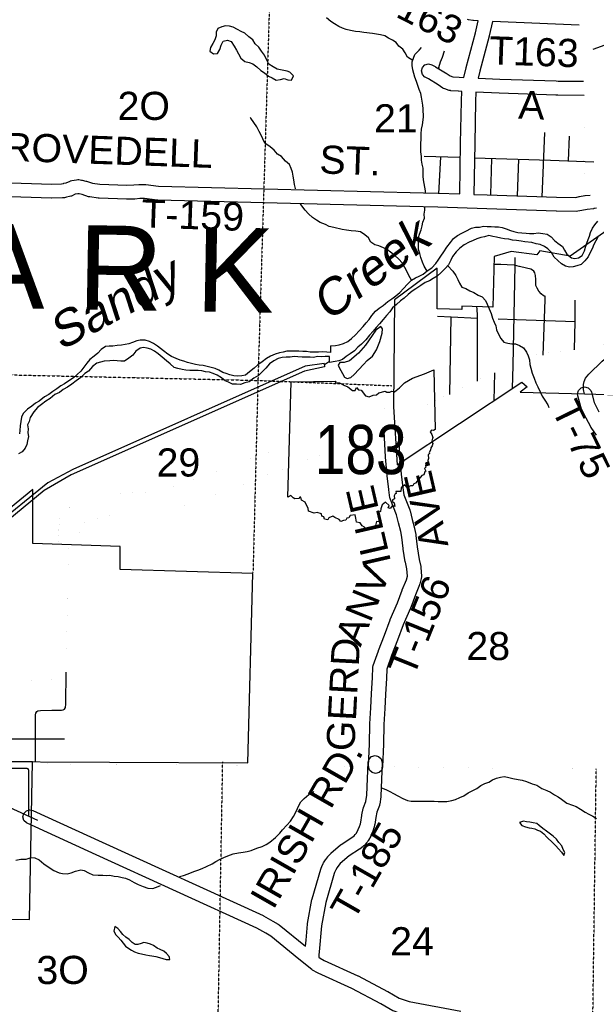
# Model space of a CAD drawing. Header units: feet. Extents: x 0 to 202804, y -79218 to 133300.
# Tile 15 of 27: x 99323 to 107522, y 7076 to 21081. Entities that reach past the tile are written whole.
import ezdxf
from ezdxf.enums import TextEntityAlignment as Align

# ---------------------------------------------------------------- set-up
doc = ezdxf.new("R2010")
doc.units = ezdxf.units.FT
doc.header["$MEASUREMENT"] = 0
doc.linetypes.add('HIDDEN2', pattern=[0.1875, 0.125, -0.0625])
doc.linetypes.add('PHANTOM', pattern=[2.5, 1.25, -0.25, 0.25, -0.25, 0.25, -0.25])
for name, color, linetype in [('62', 7, 'Continuous'), ('COUNTY-LINE', 5, 'PHANTOM'), ('COUNTY-RD', 7, 'Continuous'), ('HTEXT', 3, 'Continuous'), ('INCORPORATED', 3, 'Continuous'), ('INCORPORATION', 3, 'Continuous'), ('RT-MKR', 7, 'Continuous'), ('SECTION', 8, 'HIDDEN2'), ('SECTION-TEXT', 8, 'Continuous'), ('STATE-FEDERAL', 2, 'Continuous'), ('STREET-RURAL', 14, 'Continuous'), ('STREET-URBAN', 15, 'Continuous'), ('TR-TEXT', 6, 'Continuous'), ('TWP-RD', 6, 'Continuous'), ('WATER-TEXT', 1, 'Continuous'), ('WATERWAY', 14, 'Continuous')]:
    doc.layers.add(name, color=color, linetype=linetype)
doc.styles.add('Arial', font='arial.ttf')

# ---------------------------------------------------------------- blocks, each defined once
blk = doc.blocks.new('SR2')
at = {"layer": '62', "color": 0, "linetype": 'Continuous'}
blk.add_line((-813, -543), (-773, 884), dxfattribs=at)
for points in [[(-773, 884), (-219, 893), (-228, 876), (-175, 872), (-120, 842), (-73, 823), (-15, 777), (19, 778), (33, 815), (60, 786), (91, 781), (145, 713), (190, 698), (243, 722), (283, 725), (312, 749), (388, 768), (409, 756), (449, 759), (470, 768), (505, 760), (567, 812), (630, 873), (728, 931), (874, 985), (990, 1034), (1006, 294)], [(1006, 294), (989, 283), (963, 288), (945, 267), (967, 233), (977, 196), (968, 156), (977, 122), (971, 94), (954, 67), (949, 40), (934, 12), (936, -3), (922, -16), (924, -62), (918, -88), (920, -110), (898, -115), (903, -134), (889, -148), (892, -172), (876, -188), (892, -219), (879, -229), (869, -266), (841, -274), (785, -343), (765, -369), (742, -376), (730, -403), (703, -403), (661, -421), (634, -389), (587, -428), (582, -472), (522, -471), (524, -494), (511, -500), (499, -523), (506, -563), (478, -573), (481, -596), (499, -610), (507, -655), (478, -646), (453, -683), (428, -674), (437, -643), (394, -605), (354, -635), (334, -684), (333, -717), (304, -737), (323, -783), (319, -815), (320, -845), (283, -844), (260, -926)], [(260, -926), (195, -942), (151, -951), (135, -914), (103, -895), (82, -857), (36, -852), (25, -800), (20, -759), (-43, -769), (-61, -795), (-83, -801), (-96, -827), (-126, -829), (-159, -841), (-180, -816), (-234, -791), (-258, -778), (-308, -798), (-319, -822), (-359, -812), (-369, -785), (-393, -777), (-398, -748), (-450, -733), (-490, -739), (-559, -716), (-564, -679), (-588, -633), (-600, -602), (-644, -577), (-653, -540), (-667, -541), (-680, -556), (-729, -563), (-749, -548), (-776, -522), (-813, -543)]]:
    blk.add_lwpolyline(points, dxfattribs=at)
at = {"layer": 'RT-MKR', "color": 0, "linetype": 'Continuous'}
blk.add_lwpolyline([(-773, 884), (-219, 893), (-228, 876), (-175, 872), (-120, 842), (-73, 823), (-15, 777), (19, 778), (33, 815), (60, 786), (91, 781), (145, 713), (190, 698), (243, 722), (283, 725), (312, 749), (388, 768), (409, 756), (449, 759), (470, 768), (505, 760), (567, 812), (630, 873), (728, 931), (874, 985), (990, 1034), (1006, 294), (1006, 294), (989, 283), (963, 288), (945, 267), (967, 233), (977, 196), (968, 156), (977, 122), (971, 94), (954, 67), (949, 40), (934, 12), (936, -3), (922, -16), (924, -62), (918, -88), (920, -110), (898, -115), (903, -134), (889, -148), (892, -172), (876, -188), (892, -219), (879, -229), (869, -266), (841, -274), (785, -343), (765, -369), (742, -376), (730, -403), (703, -403), (661, -421), (634, -389), (587, -428), (582, -472), (522, -471), (524, -494), (511, -500), (499, -523), (506, -563), (478, -573), (481, -596), (499, -610), (507, -655), (478, -646), (453, -683), (428, -674), (437, -643), (394, -605), (354, -635), (334, -684), (333, -717), (304, -737), (323, -783), (319, -815), (320, -845), (283, -844), (260, -926), (260, -926), (195, -942), (151, -951), (135, -914), (103, -895), (82, -857), (36, -852), (25, -800), (20, -759), (-43, -769), (-61, -795), (-83, -801), (-96, -827), (-126, -829), (-159, -841), (-180, -816), (-234, -791), (-258, -778), (-308, -798), (-319, -822), (-359, -812), (-369, -785), (-393, -777), (-398, -748), (-450, -733), (-490, -739), (-559, -716), (-564, -679), (-588, -633), (-600, -602), (-644, -577), (-653, -540), (-667, -541), (-680, -556), (-729, -563), (-749, -548), (-776, -522), (-813, -543), (-813, -543), (-773, 884)], close=True, dxfattribs=at)
at = {"layer": 'RT-MKR', "color": 0}
blk.add_point((88, 48), dxfattribs=at)

msp = doc.modelspace()

# ---------------------------------------------------------------- linework, layer by layer
at = {"layer": 'COUNTY-LINE', "const_width": 0.04, "flags": 128}
for points in [[(81256, 10685), (84217, 10644), (88211, 10614), (91817, 10612), (91817, 10612), (96563, 10542), (100161, 10490), (103226, 10473), (106485, 10429), (109548, 10413), (110697, 10405), (113037, 10393), (113037, 10393), (113142, 13755), (113142, 13755), (113210, 15931), (113446, 24160), (113692, 34091), (113770, 37023), (113770, 37023), (124395, 36690), (124451, 39212), (124451, 39212), (128703, 39218), (134010, 39198), (139719, 39172), (144933, 39160), (148816, 39181), (155366, 39206), (155366, 39206), (158658, 39232), (170543, 39245), (179584, 39344), (181100, 39362), (181100, 39362), (183377, 39388), (186475, 39412), (186475, 39412), (189805, 39452), (191951, 39444), (197236, 39548), (202510, 39649)], [(0, 3181), (6697, 4260), (11656, 5063), (19717, 6365), (19717, 6365), (26451, 7410), (26451, 7410), (30171, 7985), (38972, 9411), (38972, 9411), (41329, 9792), (45664, 10441), (48836, 10923), (49821, 11061), (50324, 11418), (51095, 12961), (51419, 13755), (51419, 13755), (51923, 14993), (52295, 15498), (52822, 15558), (53347, 15445), (53856, 15393), (54375, 15143), (54881, 15001), (55402, 14981), (56999, 14451), (57510, 14364), (58018, 14336), (58521, 14144), (59028, 13742), (59028, 13742), (59381, 13235), (59308, 12719), (58798, 12427), (58281, 12315), (57774, 12142), (56754, 11316), (56244, 11031), (55938, 10777), (59629, 10733), (59629, 10733), (63670, 10735), (65641, 10735), (65641, 10735), (66736, 10734), (76601, 10718), (79757, 10706), (84217, 10644), (88211, 10614), (91817, 10612), (91817, 10612), (96563, 10542), (100161, 10490), (103226, 10473), (106485, 10429), (109548, 10413), (110697, 10405), (113037, 10393), (113037, 10393), (113142, 13755), (113142, 13755), (113210, 15931), (113446, 24160), (113692, 34091), (113770, 37023), (113770, 37023), (124395, 36690), (124451, 39212), (124451, 39212), (128703, 39218), (134010, 39198), (139719, 39172), (144933, 39160), (148816, 39181), (155366, 39206), (155366, 39206), (158658, 39232), (165930, 39240)]]:
    msp.add_lwpolyline(points, dxfattribs=at)
at = {"layer": 'COUNTY-RD'}
for points in [[(99428, 9651), (99420, 9655), (99383, 9691), (99370, 9741), (99383, 9791), (99419, 9828), (99469, 9842), (99511, 9832), (100495, 9381), (100495, 9381), (102783, 8340), (102791, 8335), (102791, 8335), (102923, 8260), (102923, 8260), (102998, 8217), (102998, 8217), (103012, 8208), (103387, 7901), (103395, 7990)], [(104732, 6947), (104646, 6977), (104629, 6985), (104629, 6985), (104460, 7083), (104047, 7301), (103566, 7518), (103557, 7522), (103556, 7523), (103487, 7564), (103487, 7564), (103475, 7572), (103293, 7719), (103293, 7719), (103293, 7719), (102892, 8047), (102824, 8086), (102824, 8086), (102824, 8086), (102696, 8160), (100412, 9200), (100412, 9200), (100412, 9200), (99428, 9651)], [(103578, 7782), (103575, 7748), (103595, 7732), (103653, 7698), (104132, 7483), (104137, 7480), (104138, 7480), (104555, 7259), (104558, 7257), (104559, 7257), (104721, 7163), (104860, 7114), (105598, 6978)]]:
    msp.add_lwpolyline(points, dxfattribs=at)
at = {"layer": 'INCORPORATED', "linetype": 'Continuous'}
msp.add_lwpolyline([(107814, 18180), (107148, 17717), (106717, 17792), (106678, 17737), (106312, 17784), (106068, 17713), (106053, 16994), (105612, 17005), (105610, 16959), (105257, 16970), (105259, 17546), (104651, 17097), (104639, 15576), (104692, 14748), (104692, 14748), (106465, 15923), (106540, 15861), (106438, 15781), (107356, 15758), (108658, 15722)], dxfattribs=at)
msp.add_lwpolyline([(95797, 10573), (98628, 10531), (102568, 10512), (102568, 10512), (102636, 13205), (100752, 13262), (100754, 13587), (99509, 13631), (99511, 14398), (98869, 13878), (98472, 13556), (98184, 13325), (97705, 12924), (97346, 12743), (97032, 12518), (96714, 12422), (96175, 11763), (95704, 10629), (95797, 10573)], close=True, dxfattribs=at)
at = {"layer": 'INCORPORATION'}
for points in [[(95797, 10573), (98628, 10531), (102568, 10512), (102568, 10512), (102636, 13205), (100752, 13262), (100754, 13587), (99509, 13631), (99511, 14398), (98869, 13878), (98472, 13556), (98184, 13325), (97705, 12924), (97346, 12743), (97032, 12518), (96714, 12422), (96175, 11763), (95704, 10629), (95797, 10573)], [(95881, 10570), (96557, 10084), (96776, 9568), (96794, 8294), (96794, 8294), (99463, 8281), (99505, 10524), (99505, 10524), (95881, 10570)]]:
    msp.add_lwpolyline(points, close=True, dxfattribs=at)
at = {"layer": 'SECTION', "flags": 128}
msp.add_lwpolyline([(103223, 32023), (103014, 26655), (102873, 21262), (102711, 15964), (102640, 13220)], dxfattribs=at)
at = {"layer": 'SECTION'}
for points in [[(91973, 16219), (97324, 16071), (102711, 15950), (104611, 15875)], [(101725, -20662), (101771, -15308), (101771, -15308), (101809, -10056), (101809, -10056), (101883, -4708), (101883, -4708), (101971, 592), (101990, 1006), (102128, 5915), (102128, 5915), (102210, 10526)], [(106998, -20828), (106986, -15467), (106986, -15467), (107036, -12924), (107059, -11764), (107090, -10228), (107090, -10228), (107246, -4924), (107246, -4924), (107353, 29), (107410, 1557), (107458, 5774), (107458, 5774), (107521, 10424)]]:
    msp.add_lwpolyline(points, dxfattribs=at)
at = {"layer": 'STATE-FEDERAL', "linetype": 'Continuous', "const_width": 0.05}
for points in [[(107340, 20204), (107335, 20327), (107328, 20647), (107277, 21003)], [(107360, 19681), (107348, 20004)], [(107437, 18587), (107388, 18696), (107362, 18868), (107334, 19049), (107360, 19693)], [(107276, 16402), (108300, 16559), (108541, 16606)], [(104647, 15447), (105065, 15584), (105438, 15755), (105817, 15947), (106336, 16194), (106522, 16280), (106759, 16332), (107215, 16392), (107276, 16402)], [(99868, 13619), (99890, 14002), (100059, 14170), (100256, 14252), (100454, 14315), (100613, 14326), (100834, 14350), (101092, 14353), (101213, 14341), (101265, 14352), (101988, 14601), (104639, 15604)], [(100168, 13611), (100183, 13870), (100229, 13916), (100360, 13970), (100510, 14018), (100640, 14027), (100852, 14050), (101080, 14052), (101228, 14038), (101344, 14061), (102090, 14319), (104506, 15233)], [(99984, 11903), (100018, 13613)], [(99526, 11687), (99821, 11692), (99875, 11688), (99911, 11701), (99961, 11733), (99977, 11764), (99986, 11808), (99984, 11903)], [(98334, 11667), (99526, 11687)]]:
    msp.add_lwpolyline(points, dxfattribs=at)
at = {"layer": 'STATE-FEDERAL', "color": 2, "linetype": 'Continuous'}
for points in [[(99868, 13628, 0.05, 0.05, 0), (99890, 14002, 0.05, 0.05, 0), (100059, 14170, 0.05, 0.05, 0), (100256, 14252, 0.05, 0.05, 0), (100454, 14315, 0.05, 0.05, 0), (100613, 14326, 0.05, 0.05, 0), (100834, 14350, 0.05, 0.05, 0), (101092, 14353, 0.05, 0.05, 0), (101213, 14341, 0.05, 0.05, 0), (101265, 14352, 0.05, 0.05, 0), (101988, 14601, 0.05, 0.05, 0), (102994, 14982, 0.05, 0.05, 0)], [(100168, 13611, 0.05, 0.05, 0), (100183, 13870, 0.05, 0.05, 0), (100229, 13916, 0.05, 0.05, 0), (100360, 13970, 0.05, 0.05, 0), (100510, 14018, 0.05, 0.05, 0), (100640, 14027, 0.05, 0.05, 0), (100852, 14050, 0.05, 0.05, 0), (101080, 14052, 0.05, 0.05, 0), (101228, 14038, 0.05, 0.05, 0), (101344, 14061, 0.05, 0.05, 0), (102090, 14319, 0.05, 0.05, 0), (103100, 14701, 0.05, 0.05, 0)]]:
    msp.add_lwpolyline(points, format="xyseb", dxfattribs=at)
at = {"layer": 'STATE-FEDERAL', "color": 2, "linetype": 'Continuous', "const_width": 0.05}
msp.add_lwpolyline([(99984, 11903), (100018, 13620)], dxfattribs=at)
at = {"layer": 'STREET-RURAL'}
for points in [[(107478, 20660), (108067, 20875)], [(105286, 20387), (105284, 20403), (105308, 20480), (105334, 20549), (105363, 20638)], [(106783, 19478), (106748, 18557)], [(107127, 19072), (107140, 19426)], [(105075, 19140), (105577, 19123)], [(105306, 19132), (105276, 18602)], [(105785, 19117), (106869, 19081)], [(106022, 18594), (106038, 19108)], [(106402, 18575), (106419, 19096)], [(106869, 19081), (107485, 19061)], [(99451, 9750), (99455, 10393), (99452, 10408), (99448, 10417), (99438, 10431)]]:
    msp.add_lwpolyline(points, dxfattribs=at)
at = {"layer": 'STREET-URBAN'}
for points in [[(106366, 17590), (106368, 17700)], [(106429, 17569), (106424, 17570), (106358, 17589), (106256, 17592), (106163, 17601), (106066, 17599)], [(106339, 16164), (106366, 17590)], [(106652, 17463), (106648, 17479), (106632, 17505), (106614, 17517), (106593, 17530), (106531, 17545), (106429, 17569)], [(106793, 17098), (106795, 17146), (106784, 17149), (106773, 17155), (106740, 17183), (106705, 17219), (106681, 17261), (106664, 17300), (106660, 17316), (106661, 17383), (106658, 17443), (106652, 17463)], [(106766, 16311), (106793, 17098)], [(107211, 16386), (107220, 16786), (107222, 17091)], [(105835, 15938), (105832, 16872), (105827, 16962), (105825, 17000)], [(105262, 16862), (105456, 16853), (105833, 16836)], [(105439, 15751), (105456, 16853)], [(106128, 16826), (106388, 16817)], [(106388, 16817), (106804, 16802)], [(106804, 16802), (107220, 16786)], [(107356, 15758), (107344, 15795), (107339, 15823), (107338, 15892), (107348, 15936), (107367, 15982), (107414, 16039), (107604, 16224), (107636, 16246), (107649, 16254)], [(106332, 15835), (106339, 16164)], [(106069, 15661), (106078, 16059)], [(99546, 10527), (99548, 11194), (99553, 11218), (99568, 11239), (99583, 11249), (99618, 11257), (99916, 11259), (99939, 11264), (99962, 11276), (99972, 11296), (99977, 11347), (99984, 11798)], [(99778, 11259), (99916, 11259), (99939, 11264), (99962, 11276), (99972, 11296), (99977, 11347), (99984, 11798)], [(99546, 10527), (99548, 11194), (99553, 11218), (99568, 11239), (99583, 11249), (99618, 11257), (99778, 11259)], [(98132, 10852), (99960, 10853)], [(98309, 10853), (99960, 10853)], [(99039, 10436), (99426, 10433), (99438, 10431)], [(98299, 10348), (98592, 10144), (99575, 9693)]]:
    msp.add_lwpolyline(points, dxfattribs=at)
at = {"layer": 'TWP-RD', "linetype": 'Continuous'}
for points in [[(105135, 20238), (105088, 20263), (105086, 20265), (105049, 20302), (105036, 20352), (105049, 20402), (105086, 20438), (105136, 20452), (105183, 20440), (105232, 20413), (105235, 20412), (105237, 20411), (105380, 20323), (105380, 20323), (105385, 20320), (105442, 20281), (105480, 20269), (105574, 20262), (105638, 20259), (105672, 20397), (105672, 20398), (105672, 20399), (105805, 20895), (105843, 21064), (105777, 21068), (105776, 21068), (105765, 21069), (105705, 21080), (105691, 21085)], [(107277, 21003), (106046, 21054), (106000, 20849), (105999, 20848), (105999, 20846), (105866, 20349), (105841, 20250), (106150, 20236), (106951, 20209), (106952, 20209), (106978, 20208), (107340, 20204)], [(99056, 18767), (99780, 18742), (99917, 18745), (99941, 18752), (99948, 18753), (99952, 18754), (99986, 18760), (100039, 18785), (100047, 18787), (100065, 18794), (100131, 18805), (100148, 18807), (100163, 18806), (100203, 18800), (100206, 18799), (100211, 18798), (100263, 18786), (100267, 18784), (100271, 18784), (100357, 18756), (100463, 18741), (100848, 18728), (100945, 18730), (101017, 18737), (101027, 18737), (101028, 18737), (101103, 18737), (101103, 18737), (101103, 18737), (101104, 18737), (101104, 18737), (101115, 18736), (101299, 18714), (105064, 18619), (105273, 18614), (105273, 18614), (105274, 18614), (105581, 18603), (105593, 19325), (105593, 19326), (105604, 19922), (105604, 19922), (105604, 19925), (105611, 20060), (105563, 20062), (105563, 20062), (105560, 20062), (105453, 20071), (105447, 20072), (105431, 20075), (105368, 20095), (105348, 20104), (105342, 20108), (105274, 20154), (105135, 20238)], [(106972, 20008), (106945, 20009), (106945, 20009), (106143, 20036), (106143, 20036), (106142, 20036), (105811, 20051), (105804, 19916), (105793, 19322), (105793, 19322), (105780, 18596), (105971, 18589), (105971, 18589), (106957, 18555), (107230, 18554), (107278, 18564), (107280, 18564), (107281, 18564), (107361, 18578), (107364, 18578), (107365, 18579), (107437, 18587)], [(107348, 20004), (106974, 20008), (106974, 20008), (106972, 20008)], [(107523, 18398), (107489, 18393), (107485, 18392), (107484, 18392), (107392, 18380), (107316, 18367), (107259, 18356), (107239, 18354), (107239, 18354), (106955, 18355), (106955, 18355), (106952, 18355), (105964, 18389), (105964, 18389), (105964, 18389), (105268, 18414), (105059, 18419), (101289, 18514), (101288, 18514), (101279, 18515), (101097, 18537), (101032, 18537), (100961, 18530), (100953, 18530), (100953, 18530), (100848, 18528), (100847, 18528), (100843, 18528), (100451, 18542), (100450, 18542), (100441, 18543), (100321, 18559), (100314, 18561), (100303, 18563), (100213, 18592), (100169, 18603), (100149, 18606), (100113, 18599), (100059, 18573), (100050, 18571), (100032, 18565), (99989, 18558), (99958, 18549), (99936, 18546), (99934, 18546), (99782, 18542), (99779, 18542), (99776, 18542), (99050, 18567)], [(107307, 15561), (107301, 15575), (107260, 15732), (107256, 15758), (107270, 15808), (107306, 15844), (107356, 15858), (107406, 15844), (107443, 15808), (107453, 15783), (107492, 15636), (107559, 15502)], [(107523, 15169), (107448, 15280), (107444, 15286), (107442, 15290), (107380, 15411), (107380, 15411), (107380, 15412), (107308, 15557), (107307, 15561)], [(104698, 15306), (104706, 15246), (104706, 15239), (104706, 15238), (104723, 14875), (104745, 14617), (104770, 14422), (104784, 14321), (104870, 14108), (104871, 14103), (104875, 14094), (104904, 13974), (104938, 13847), (104938, 13844), (104939, 13842), (104956, 13758), (104957, 13749), (104958, 13746), (104973, 13582), (105003, 13403), (105025, 13303), (105026, 13292), (105026, 13290), (105036, 13165), (105036, 13158), (105033, 13132), (105012, 13056), (105009, 13048), (105008, 13044), (104949, 12898), (104884, 12718), (104882, 12713), (104882, 12712), (104778, 12472), (104696, 12256), (104695, 12255), (104695, 12255), (104611, 12038), (104543, 11844), (104537, 11714), (104537, 11714), (104537, 11713), (104524, 11481), (104524, 11481), (104514, 11282), (104514, 11282), (104503, 11055), (104496, 10776), (104496, 10776), (104496, 10775), (104484, 10454), (104471, 10408), (104434, 10371), (104384, 10358), (104334, 10371), (104298, 10408), (104284, 10458), (104284, 10461), (104296, 10782)], [(104592, 12545), (104593, 12548), (104593, 12549), (104697, 12788), (104761, 12967), (104762, 12970), (104763, 12971), (104821, 13114), (104835, 13167), (104827, 13268), (104807, 13364), (104807, 13366), (104806, 13368), (104775, 13552), (104775, 13558), (104774, 13560), (104759, 13722), (104743, 13799), (104711, 13925), (104710, 13925), (104710, 13926), (104682, 14039), (104594, 14258), (104591, 14270), (104587, 14282), (104572, 14396), (104572, 14397), (104572, 14397), (104547, 14593), (104546, 14597), (104546, 14597), (104523, 14860), (104523, 14864), (104523, 14864), (104507, 15225), (104506, 15233)], [(104296, 10782), (104303, 11062), (104303, 11062), (104303, 11064), (104314, 11292), (104314, 11293), (104314, 11293), (104325, 11492), (104325, 11492), (104325, 11492), (104338, 11724), (104344, 11867), (104346, 11873), (104350, 11896), (104423, 12106), (104424, 12108), (104424, 12109), (104509, 12327), (104592, 12545)]]:
    msp.add_lwpolyline(points, dxfattribs=at)
at = {"layer": 'TWP-RD'}
for points in [[(103395, 7990), (103414, 8216), (103415, 8218), (103415, 8225), (103479, 8568), (103481, 8572), (103481, 8577), (103604, 9000), (103609, 9011), (103609, 9014), (103619, 9036), (103638, 9077), (103642, 9086), (103645, 9090), (103672, 9133), (103673, 9133), (103676, 9138), (103704, 9176), (103706, 9178), (103709, 9183), (103736, 9213), (103742, 9218), (103746, 9224), (103885, 9343), (103894, 9350), (103895, 9351), (104045, 9448), (104078, 9473), (104095, 9493), (104110, 9512), (104136, 9561), (104156, 9607), (104169, 9643), (104173, 9665), (104187, 9763), (104188, 9766), (104189, 9771), (104209, 9862), (104212, 9869), (104213, 9875), (104246, 9962), (104260, 10051), (104278, 10519), (104291, 10565), (104327, 10602), (104377, 10615), (104427, 10602), (104464, 10566), (104478, 10516), (104478, 10512), (104459, 10038), (104459, 10036)], [(104459, 10036), (104458, 10026), (104442, 9922), (104439, 9912), (104437, 9902), (104403, 9811), (104385, 9731), (104371, 9635), (104371, 9633), (104370, 9630), (104364, 9598), (104362, 9591), (104360, 9584), (104344, 9537), (104341, 9531), (104341, 9529), (104318, 9477), (104314, 9470), (104314, 9470), (104281, 9409), (104280, 9407), (104271, 9394), (104250, 9367), (104250, 9367), (104249, 9366), (104224, 9336), (104214, 9328), (104208, 9321), (104163, 9287), (104158, 9283), (104157, 9282), (104010, 9187), (103882, 9077), (103863, 9055), (103839, 9022), (103817, 8988), (103801, 8952), (103801, 8951), (103801, 8951), (103794, 8937), (103675, 8526), (103613, 8194), (103581, 7821)], [(103581, 7821), (103578, 7782)]]:
    msp.add_lwpolyline(points, dxfattribs=at)
at = {"layer": 'WATERWAY'}
for points in [[(104911, 20499), (104835, 20550), (104803, 20607), (104770, 20663), (104713, 20703), (104675, 20755), (104624, 20790), (104566, 20820), (104515, 20850), (104453, 20865), (104397, 20873), (104342, 20882), (104218, 20897), (104161, 20909), (104097, 20914), (104029, 20928), (103966, 20943), (103914, 20959), (103862, 20986), (103797, 21020), (103746, 21057), (103684, 21107)], [(102985, 20375), (102926, 20410), (102867, 20450), (102833, 20516), (102802, 20574), (102761, 20632), (102722, 20691), (102672, 20737), (102639, 20795), (102581, 20839), (102526, 20890), (102473, 20914), (102421, 20943), (102358, 20973), (102308, 20987), (102250, 20992), (102198, 20978), (102142, 20957), (102118, 20903), (102119, 20853), (102099, 20794), (102068, 20742), (102038, 20685), (102025, 20633), (102081, 20595), (102137, 20602), (102169, 20658), (102190, 20719), (102216, 20773), (102278, 20788), (102330, 20770), (102371, 20702), (102406, 20646), (102436, 20593), (102467, 20535), (102526, 20485), (102588, 20474), (102639, 20452), (102693, 20410), (102752, 20359), (102804, 20325), (102859, 20279), (102914, 20252), (102970, 20220), (103030, 20229), (103084, 20243), (103137, 20226), (103187, 20222), (103216, 20281), (103164, 20334), (103125, 20350)], [(105093, 18614), (105091, 18646), (105086, 18697), (105065, 18805), (105061, 18857), (105062, 18911), (105060, 18967), (105045, 19025), (105036, 19081), (105036, 19137), (105027, 19199), (105029, 19254), (105026, 19318), (105031, 19382), (105031, 19458), (105038, 19522), (105052, 19585), (105063, 19693), (105061, 19815), (105055, 19866), (105046, 19920), (105038, 19978), (105025, 20030), (105002, 20088), (104984, 20146), (104963, 20200), (104942, 20262), (104926, 20314), (104913, 20366), (104905, 20430), (104904, 20482), (104924, 20532), (104943, 20585), (105005, 20645), (105036, 20686)], [(103125, 20350), (102985, 20375)], [(103247, 18673), (103246, 18678), (103230, 18736), (103219, 18802), (103210, 18853), (103200, 18913), (103185, 18963), (103159, 19019), (103102, 19070), (103045, 19134), (102990, 19169), (102940, 19227), (102883, 19271), (102810, 19324), (102778, 19386), (102757, 19438), (102726, 19490), (102696, 19558), (102651, 19620), (102610, 19682), (102602, 19688)], [(104894, 17374), (104854, 17443), (104829, 17503), (104801, 17555), (104760, 17623), (104715, 17676), (104657, 17728), (104596, 17774), (104545, 17813), (104495, 17835), (104428, 17864), (104372, 17880), (104314, 17916), (104281, 17980), (104230, 18021), (104170, 18061), (104105, 18074), (104035, 18078), (103971, 18085), (103908, 18095), (103788, 18124), (103725, 18137), (103669, 18169), (103594, 18198), (103544, 18230), (103485, 18269), (103428, 18319), (103384, 18373), (103333, 18434), (103317, 18462)], [(105117, 17506), (105074, 17577), (105049, 17633), (105028, 17697), (105014, 17757), (104995, 17813), (104994, 17867), (104992, 17932), (104993, 17982), (105007, 18032), (105030, 18094), (105048, 18147), (105057, 18199), (105081, 18257), (105072, 18313), (105084, 18372), (105086, 18413)], [(103742, 16442), (103814, 16445), (103866, 16456), (103926, 16476), (103988, 16505), (104040, 16545), (104098, 16596), (104151, 16655), (104205, 16717), (104249, 16768), (104290, 16818), (104330, 16875), (104383, 16933), (104435, 16978), (104491, 17015), (104559, 17071), (104613, 17110), (104670, 17151), (104726, 17201), (104782, 17258), (104835, 17321), (104895, 17375), (104951, 17408), (105003, 17434), (105061, 17463), (105118, 17508), (105184, 17550), (105238, 17611), (105275, 17661), (105313, 17718), (105354, 17778), (105398, 17845), (105450, 17910), (105491, 17970), (105547, 18009), (105611, 18045), (105665, 18074), (105749, 18115), (105805, 18129), (105859, 18130), (105917, 18144), (105971, 18139), (106027, 18137), (106077, 18136), (106130, 18134), (106182, 18125), (106242, 18105), (106301, 18082), (106351, 18066), (106405, 18054), (106462, 18047), (106524, 18045), (106574, 18042), (106636, 18040), (106694, 18047), (106761, 18041), (106823, 18030), (106878, 17994), (106926, 17939), (106977, 17903), (107042, 17857), (107070, 17801), (107105, 17746), (107168, 17694), (107218, 17686), (107268, 17695), (107320, 17729), (107353, 17792), (107369, 17844), (107386, 17901), (107404, 17953), (107427, 18003), (107441, 18055), (107469, 18114), (107502, 18164), (107542, 18217)], [(107548, 17998), (107514, 17936), (107489, 17881), (107465, 17821), (107434, 17769), (107404, 17710), (107359, 17652), (107307, 17601), (107245, 17580), (107193, 17566), (107143, 17563), (107085, 17575), (107028, 17607), (106975, 17654), (106925, 17704), (106884, 17768), (106833, 17823), (106783, 17853), (106722, 17881), (106668, 17894), (106606, 17910), (106505, 17921), (106453, 17932), (106388, 17942), (106330, 17943), (106276, 17957), (106218, 17962), (106163, 17974), (106105, 17986), (106051, 17995), (105992, 18009), (105934, 17994), (105882, 17982), (105824, 17963), (105772, 17938), (105712, 17916), (105645, 17877), (105645, 17877), (105581, 17832), (105531, 17778), (105476, 17711), (105452, 17661), (105419, 17594), (105373, 17540), (105317, 17483), (105258, 17435), (105202, 17398), (105148, 17367), (105090, 17341), (105026, 17300), (104958, 17253), (104906, 17219), (104849, 17174), (104791, 17122), (104737, 17081), (104680, 17032), (104624, 16980), (104584, 16925), (104539, 16873), (104491, 16818), (104437, 16755), (104392, 16703), (104350, 16650), (104295, 16592), (104243, 16525), (104185, 16466), (104132, 16422), (104084, 16371), (104022, 16327), (103966, 16290), (103911, 16249), (103859, 16227), (103807, 16218), (103726, 16207)], [(105409, 17582), (105480, 17505), (105524, 17443), (105551, 17383), (105576, 17331), (105612, 17277), (105669, 17256), (105725, 17222), (105780, 17200), (105842, 17163), (105899, 17141), (105945, 17088), (105972, 17036), (105999, 16966), (106026, 16902), (106046, 16834), (106069, 16780), (106091, 16724), (106104, 16670), (106129, 16608), (106164, 16546), (106208, 16492), (106262, 16481), (106319, 16471), (106371, 16470), (106431, 16448), (106486, 16412), (106531, 16353), (106551, 16299), (106574, 16245), (106579, 16177), (106589, 16123), (106610, 16055), (106637, 15983), (106661, 15915), (106690, 15857), (106723, 15789), (106754, 15725), (106792, 15669), (106831, 15601), (106849, 15565)], [(103943, 15995), (103978, 15979), (104032, 15990), (104081, 16032), (104212, 16178), (104266, 16234), (104342, 16297), (104397, 16384), (104442, 16503), (104475, 16621), (104480, 16682), (104460, 16716), (104386, 16665), (104242, 16453), (104141, 16338), (104013, 16228), (103939, 16206), (103873, 16203), (103851, 16165), (103861, 16143)], [(103728, 16291), (103667, 16289), (103611, 16285), (103557, 16288), (103503, 16278), (103451, 16283), (103401, 16279), (103338, 16280), (103280, 16286), (103224, 16292), (103168, 16283), (103114, 16281), (103057, 16274), (102999, 16261), (102939, 16227), (102876, 16184), (102822, 16126), (102774, 16075), (102717, 16018), (102651, 15980), (102585, 15931), (102525, 15916), (102463, 15894), (102405, 15897), (102351, 15895), (102294, 15924), (102244, 15942), (102191, 15988), (102133, 16023), (102074, 16047), (102020, 16066), (101966, 16072), (101915, 16085), (101863, 16091), (101811, 16091), (101743, 16092), (101684, 16097), (101632, 16105), (101574, 16119), (101519, 16136), (101463, 16186), (101410, 16227), (101349, 16279), (101293, 16327), (101238, 16366), (101188, 16394), (101135, 16410), (101085, 16417), (101035, 16409), (100975, 16366), (100930, 16307), (100874, 16265), (100814, 16226), (100760, 16224), (100710, 16229), (100657, 16233), (100605, 16230), (100523, 16222), (100473, 16211), (100419, 16193), (100359, 16148), (100302, 16083), (100248, 16047), (100192, 15992), (100126, 15943), (100063, 15895), (100005, 15856), (99943, 15821), (99891, 15779), (99825, 15750), (99758, 15693), (99694, 15653), (99634, 15608), (99576, 15563), (99523, 15505), (99473, 15424), (99456, 15368), (99436, 15318), (99443, 15261), (99439, 15203), (99448, 15153), (99434, 15089), (99423, 15039), (99401, 14988), (99358, 14936), (99304, 14905)], [(103741, 16346), (103691, 16350), (103635, 16355), (103570, 16351), (103520, 16354), (103454, 16352), (103400, 16361), (103348, 16361), (103291, 16366), (103231, 16364), (103179, 16367), (103121, 16367), (103069, 16352), (103017, 16344), (102955, 16323), (102891, 16297), (102833, 16264), (102769, 16213), (102711, 16171), (102655, 16122), (102590, 16073), (102534, 16027), (102480, 16014), (102422, 16012), (102370, 16017), (102311, 16031), (102261, 16046), (102211, 16064), (102156, 16096), (102102, 16121), (102047, 16135), (101987, 16148), (101931, 16160), (101876, 16169), (101824, 16175), (101766, 16192), (101707, 16206), (101657, 16224), (101605, 16237), (101550, 16261), (101482, 16292), (101431, 16324), (101367, 16373), (101282, 16435), (101227, 16475), (101167, 16504), (101108, 16524), (101038, 16523), (100988, 16513), (100928, 16490), (100874, 16471), (100824, 16461), (100770, 16452), (100711, 16448), (100647, 16439), (100597, 16435), (100541, 16432), (100483, 16390), (100436, 16339), (100384, 16295), (100322, 16248), (100280, 16195), (100237, 16139), (100191, 16082), (100140, 16036), (100090, 15985), (100024, 15944), (99960, 15902), (99906, 15871), (99851, 15829), (99795, 15792), (99739, 15751), (99675, 15715), (99601, 15656), (99548, 15625), (99496, 15583), (99434, 15540), (99372, 15481), (99349, 15425), (99339, 15367), (99330, 15305), (99327, 15238), (99321, 15188)], [(103742, 16442), (103741, 16346)], [(103726, 16207), (103728, 16291)], [(103659, 16145), (103372, 16082), (100053, 14607), (99672, 14385), (98145, 13130), (98168, 12898), (98148, 12857), (98050, 12812), (97747, 12816), (97473, 12705), (97214, 12526), (96948, 12209), (96868, 12022), (96833, 11873)], [(103654, 16191), (103384, 16155), (100079, 14685), (99725, 14492), (98133, 13202), (97888, 12961), (97820, 12911), (97771, 12880), (97709, 12864), (97517, 12794), (97446, 12751)], [(103654, 16191), (103659, 16145)], [(103656, 16178), (103727, 16222)], [(103861, 16143), (103943, 15995)], [(104466, 10156), (104527, 10133), (104584, 10102), (104636, 10076), (104702, 10040), (104771, 10003), (104835, 9976), (104889, 9964), (104947, 9967), (105024, 9967), (105098, 9964), (105218, 9965), (105274, 9962), (105344, 9960), (105396, 9963), (105466, 9974), (105522, 9990), (105582, 10017), (105638, 10041), (105701, 10082), (105765, 10119), (105823, 10148), (105881, 10188), (105938, 10217), (105996, 10237), (106048, 10270), (106102, 10291), (106160, 10309), (106210, 10316), (106260, 10306), (106334, 10289), (106413, 10274), (106469, 10266), (106531, 10247), (106611, 10213), (106674, 10192), (106748, 10148), (106819, 10117), (106871, 10093), (106927, 10054), (106978, 10028), (107028, 9993), (107105, 9939), (107183, 9910), (107235, 9888), (107296, 9851), (107362, 9811), (107415, 9780), (107471, 9754), (107527, 9721)], [(101595, 8896), (101596, 8896), (101653, 8909), (101717, 8930), (101799, 8963), (101857, 8984), (101918, 9007), (101978, 9034), (102058, 9075), (102111, 9108), (102173, 9141), (102225, 9162), (102282, 9189), (102360, 9218), (102360, 9218), (102432, 9229), (102500, 9240), (102556, 9251), (102616, 9266), (102697, 9295), (102769, 9322), (102827, 9351), (102882, 9384), (102962, 9447), (103023, 9508), (103060, 9559), (103121, 9622), (103173, 9683), (103218, 9746), (103259, 9826), (103286, 9895), (103321, 9954), (103366, 10004), (103434, 10061), (103501, 10100), (103506, 10103)], [(107069, 9219), (107073, 9237), (107053, 9279), (107030, 9331), (106988, 9379), (106957, 9423), (106909, 9466), (106812, 9538), (106762, 9575), (106711, 9617), (106675, 9650), (106625, 9658), (106577, 9666), (106530, 9673), (106486, 9679), (106428, 9660)], [(106428, 9660), (106461, 9618), (106513, 9599), (106565, 9587), (106603, 9582), (106650, 9572), (106684, 9552), (106728, 9537), (106774, 9501), (106819, 9453), (106902, 9372), (106948, 9328), (106985, 9289), (107027, 9241), (107062, 9193), (107069, 9219)], [(99267, 9124), (99341, 9139), (99413, 9142), (99485, 9165), (99537, 9158), (99601, 9129), (99668, 9073), (99741, 9022), (99808, 8981), (99882, 8944), (99933, 8935), (99997, 8932), (100053, 8947), (100116, 8968), (100192, 8987), (100242, 8981), (100303, 8946), (100365, 8917), (100438, 8914), (100504, 8911), (100554, 8910), (100604, 8912), (100666, 8901), (100722, 8892), (100779, 8881), (100829, 8871), (100883, 8846), (100952, 8811), (101008, 8780), (101079, 8751), (101145, 8726), (101217, 8721), (101291, 8750), (101326, 8767)], [(100674, 8185), (100661, 8115), (100688, 8065), (100725, 8030), (100763, 7988), (100792, 7945), (100827, 7903), (100873, 7871), (100913, 7844), (100956, 7823), (101008, 7805), (101056, 7794), (101117, 7781), (101171, 7771), (101203, 7766), (101257, 7757), (101313, 7743), (101358, 7726), (101408, 7715), (101456, 7713), (101452, 7740)], [(101452, 7740), (101450, 7755), (101411, 7799), (101374, 7834), (101322, 7858), (101280, 7875), (101225, 7913), (101181, 7932), (101134, 7947), (101090, 7955), (101050, 7942), (101004, 7927), (100964, 7925), (100922, 7954), (100881, 8000), (100833, 8029), (100790, 8069), (100755, 8110), (100717, 8154), (100674, 8185)]]:
    msp.add_lwpolyline(points, dxfattribs=at)

# ---------------------------------------------------------------- block references
at = {"layer": 'RT-MKR', "xscale": 1.150001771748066, "yscale": 1.150001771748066}
msp.add_blockref('SR2', (104072, 14912), dxfattribs=at)

# ---------------------------------------------------------------- texts
at = {"layer": 'HTEXT', "style": 'Arial'}
msp.add_text('S T A R K', height=1200, rotation=359, dxfattribs=at).set_placement((95477, 16682), align=Align.BOTTOM_LEFT)
at = {"layer": 'RT-MKR', "style": 'Arial', "width": 0.8}
msp.add_text('183', height=700, dxfattribs=at).set_placement((104173, 14967), align=Align.MIDDLE)
at = {"layer": 'SECTION-TEXT', "style": 'Arial'}
for s, p in [('2O', (101087, 19855)), ('21', (104672, 19678)), ('29', (101580, 14783)), ('28', (105985, 12172)), ('24', (104901, 7973))]:
    msp.add_text(s, height=400, dxfattribs=at).set_placement(p, align=Align.MIDDLE_CENTER)
msp.add_text('3O', height=400, rotation=0.2626, dxfattribs=at).set_placement((99933, 7565), align=Align.MIDDLE_CENTER)
at = {"layer": 'TR-TEXT', "style": 'Arial'}
for s, rotation, p in [('T-163', 333, (104128, 21263)), ('T163', 358, (105988, 20327)), ('A', 358, (106403, 19553)), ('GROVEDELL', 358, (98643, 18971)), ('ST.', 358, (103576, 18775)), ('T-159', 358, (101044, 18007)), ('T-75', 296, (106769, 15490)), ('AVE.', 103, (105538, 13630)), ('ILLE', 103, (104723, 13391)), ('ANV', 68, (104280, 12102)), ('T-156', 68, (105033, 11668)), ('GERD', 87, (104200, 10662)), ('IRISH RD.', 60.2626, (103033, 8347)), ('T-185', 60.2626, (104175, 8184))]:
    msp.add_text(s, height=400, rotation=rotation, dxfattribs=at).set_placement(p, align=Align.BOTTOM_LEFT)
at = {"layer": 'WATER-TEXT', "style": 'Arial', "oblique": 10}
for s, rotation, p in [('Creek', 37, (104542, 17214)), ('Sandy', 28, (100845, 16699))]:
    msp.add_text(s, height=500, rotation=rotation, dxfattribs=at).set_placement(p, align=Align.BOTTOM_CENTER)

doc.saveas('drawing.dxf')
